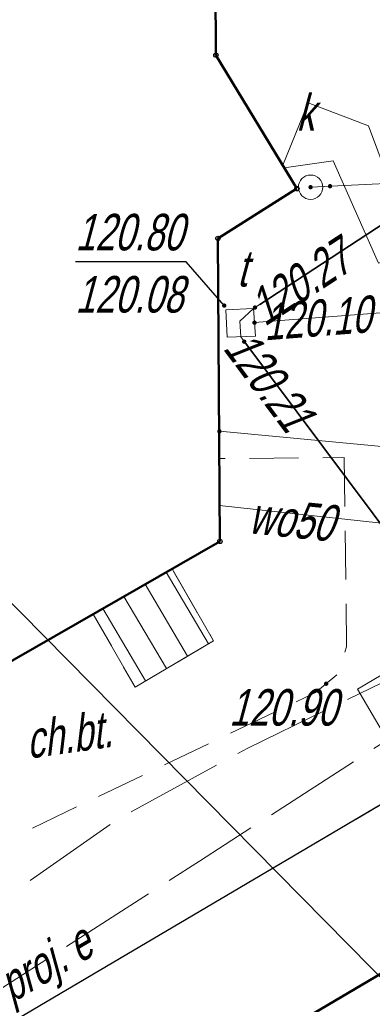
# Model space of a CAD drawing. Extents: x 7463256 to 7464485, y 5957341 to 5958260.
# Tile 199 of 256: x 7464016.2 to 7464023.43, y 5957850.1 to 5957870.31. Entities that reach past the tile are written whole.
import ezdxf
from ezdxf import colors
from ezdxf.entities.mleader import LeaderData, LeaderLine
from ezdxf.enums import TextEntityAlignment as Align
from ezdxf.math import Vec2, Vec3

# ---------------------------------------------------------------- set-up
doc = ezdxf.new("R2010")
doc.units = 0
doc.header["$MEASUREMENT"] = 0
for name, pattern in [('1.5_0.5', [2, 1.5, -0.5]), ('218-500', [1, 0.5, -0.5]), ('l219_500', [0]), ('mz1.0_0.5', [1.5, 1, -0.5]), ('mz2.0_0.5', [2.5, 2, -0.5])]:
    doc.linetypes.add(name, pattern=pattern)
doc.layers.get('0').update_dxf_attribs({"color": 2, "linetype": 'CONTINUOUS', "lineweight": 5})
for name, color, linetype in [('217-Granica konturu klasyfikcyjnego', 7, 'CONTINUOUS'), ('218-Granica użytku', 7, 'CONTINUOUS'), ('219-Linia granicy', 7, 'CONTINUOUS'), ('312-Budynek (powierzchnia)', 7, 'CONTINUOUS'), ('352-schody (powierzchnia)', 7, 'CONTINUOUS'), ('chodnik (powierzchnia)', 7, 'CONTINUOUS'), ('chodnik (powierzchnia)-Atr17', 7, 'CONTINUOUS'), ('jezdnia (powierzchnia)', 7, 'CONTINUOUS'), ('kanalizacja kablowa (sieć telekomunikacyjna) (linia)', 7, 'CONTINUOUS'), ('krawężnik (linia)', 7, 'CONTINUOUS'), ('przewód elektroenergetyczny (linia)', 7, 'CONTINUOUS'), ('przewód elektroenergetyczny - projektowany lub w budowie (linia) - ob. projektowany', 7, 'CONTINUOUS'), ('przewód elektroenergetyczny - projektowany lub w budowie (linia) - ob. projektowany-Atr1', 7, 'CONTINUOUS'), ('przewód kanalizacyjny (linia)', 7, 'CONTINUOUS'), ('przewód telekomunikacyjny (linia)', 7, 'CONTINUOUS'), ('przewód wodociągowy (linia)', 7, 'CONTINUOUS'), ('przewód wodociągowy (linia)-Atr1', 7, 'CONTINUOUS'), ('Punkt budynku', 7, 'CONTINUOUS'), ('punkt o określonej wysokości (sieć kanalizacyjna)', 7, 'CONTINUOUS'), ('punkt o określonej wysokości (sieć telekomunikacyjna)', 7, 'CONTINUOUS'), ('punkt o określonej wysokości (sieć telekomunikacyjna)-Atr2', 7, 'CONTINUOUS'), ('punkt o określonej wysokości (sieć telekomunikacyjna)-Atr3', 7, 'CONTINUOUS'), ('punkt wysokościowy sztuczny', 7, 'CONTINUOUS'), ('punkt wysokościowy sztuczny-Atr2', 7, 'CONTINUOUS'), ('rura ochronna - przewód telekomunikacyjny (linia)', 7, 'CONTINUOUS'), ('schody w ciągu komunikacyjnym', 7, 'CONTINUOUS'), ('studzienka - przewód telekomunikacyjny (powierzchnia)', 7, 'CONTINUOUS'), ('studzienka - przewód telekomunikacyjny (powierzchnia)-Atr17', 7, 'CONTINUOUS'), ('studzienka okrągła - przewód kanalizacyjny (punkt)', 7, 'CONTINUOUS'), ('studzienka okrągła - przewód kanalizacyjny (punkt)-Atr17', 7, 'CONTINUOUS'), ('właz okrągły - siec kanalizacyjna (punkt)', 7, 'CONTINUOUS')]:
    doc.layers.add(name, color=color, linetype=linetype)
doc.layers.add('OBMBS-21-18876-opis proj', color=1, linetype='CONTINUOUS', lineweight=18)
doc.styles.get("Standard").update_dxf_attribs({"font": 'txt', "width": 0.75})

# ---------------------------------------------------------------- blocks, each defined once
blk = doc.blocks.new('PW01')
at = {"linetype": 'Continuous', "lineweight": 13}
h = blk.add_hatch(color=0, dxfattribs=at)
edge = h.paths.add_edge_path()
edge.add_arc((0, 0), 0.045, 0, 360)
blk = doc.blocks.new('US15')
at = {"color": 0, "linetype": 'Continuous', "lineweight": 13}
blk.add_circle((0, 0), 0.25, dxfattribs=at)
blk = doc.blocks.new('US22')
at = {"color": 0, "linetype": 'Continuous', "lineweight": 13}
blk.add_circle((0, 0), 0.25, dxfattribs=at)
blk = doc.blocks.new('PW02')
at = {"linetype": 'Continuous', "lineweight": 13}
h = blk.add_hatch(color=0, dxfattribs=at)
edge = h.paths.add_edge_path()
edge.add_arc((0, 0), 0.045, 0, 360)
blk = doc.blocks.new('PUNKTBUD')
at = {"color": 0}
blk.add_circle((0, 0), 0.045, dxfattribs=at)

msp = doc.modelspace()

# ---------------------------------------------------------------- linework, layer by layer
at = {"layer": '217-Granica konturu klasyfikcyjnego', "color": 3, "linetype": '1.5_0.5', "lineweight": 18, "flags": 128}
msp.add_lwpolyline([(7464060.46, 5957872.51), (7463990.15, 5957830.98)], dxfattribs=at)
at = {"layer": '218-Granica użytku', "color": 3, "linetype": '218-500', "lineweight": 18, "flags": 128}
msp.add_lwpolyline([(7463990.15, 5957830.98), (7464060.46, 5957872.51)], dxfattribs=at)
at = {"layer": '219-Linia granicy', "color": 3, "linetype": 'l219_500', "lineweight": 50, "flags": 128}
msp.add_lwpolyline([(7464060.46, 5957872.51), (7463990.15, 5957830.98)], dxfattribs=at)
at = {"layer": '312-Budynek (powierzchnia)', "color": 7, "linetype": 'Continuous', "lineweight": 50, "flags": 128}
for points in [[(7464020.19, 5957875.36), (7464020.22, 5957869.58)], [(7464020.22, 5957869.58), (7464021.88, 5957866.84)], [(7464021.88, 5957866.84), (7464020.26, 5957865.82)], [(7464020.26, 5957865.82), (7464020.3, 5957859.6)], [(7464020.3, 5957859.6), (7464013.99, 5957855.98)]]:
    msp.add_lwpolyline(points, dxfattribs=at)
at = {"layer": '352-schody (powierzchnia)', "color": 7, "linetype": 'Continuous', "lineweight": 18, "flags": 128}
msp.add_lwpolyline([(7464020.17, 5957857.56), (7464018.56, 5957856.61), (7464017.7, 5957858.11), (7464019.32, 5957859.04)], close=True, dxfattribs=at)
msp.add_lwpolyline([(7464020.17, 5957857.56), (7464018.56, 5957856.61), (7464017.7, 5957858.11), (7464019.32, 5957859.04)], close=True, dxfattribs=at)
for points in [[(7464019.2, 5957858.971), (7464020.067, 5957857.499)], [(7464018.767, 5957858.722), (7464019.637, 5957857.245)], [(7464018.333, 5957858.473), (7464019.206, 5957856.991)], [(7464017.899, 5957858.224), (7464018.775, 5957856.737)]]:
    msp.add_lwpolyline(points, dxfattribs=at)
at = {"layer": 'chodnik (powierzchnia)', "color": 7, "linetype": 'mz1.0_0.5', "lineweight": 18, "flags": 128}
msp.add_lwpolyline([(7464022.85, 5957861.32), (7464022.9, 5957857.44), (7464022.72, 5957856.88), (7464022.26, 5957856.5), (7464016, 5957853.5), (7464015.69, 5957853.48), (7464015.42, 5957853.73), (7464013.93, 5957855.57), (7464013.99, 5957855.98), (7464017.7, 5957858.11), (7464018.56, 5957856.61), (7464020.17, 5957857.56), (7464019.32, 5957859.04), (7464020.3, 5957859.6), (7464020.29, 5957861.3)], close=True, dxfattribs=at)
at = {"layer": 'jezdnia (powierzchnia)', "color": 7, "linetype": '1.5_0.5', "lineweight": 18, "flags": 128}
msp.add_lwpolyline([(7464045.52, 5957845.62), (7464036.35, 5957840.19), (7464036.42, 5957841.89), (7464036.19, 5957843.22), (7464033.47, 5957847.81), (7464033.32, 5957848.02), (7464033.15, 5957848.21), (7464032.98, 5957848.4), (7464032.79, 5957848.58), (7464032.6, 5957848.74), (7464032.39, 5957848.9), (7464032.18, 5957849.04), (7464031.96, 5957849.17), (7464031.73, 5957849.29), (7464031.5, 5957849.4), (7464031.26, 5957849.49), (7464031.02, 5957849.57), (7464030.77, 5957849.64), (7464030.52, 5957849.69), (7464030.24, 5957849.73), (7464029.96, 5957849.75), (7464029.67, 5957849.76), (7464029.39, 5957849.75), (7464029.1, 5957849.73), (7464028.82, 5957849.69), (7464028.54, 5957849.63), (7464028.27, 5957849.56), (7464028, 5957849.48), (7464027.73, 5957849.38), (7464027.47, 5957849.27), (7464027.22, 5957849.14), (7464026.97, 5957849), (7464029.56, 5957844.77), (7464007.91, 5957831.89), (7464005.28, 5957836.23), (7464003.6, 5957835.22), (7464000.43, 5957840.52), (7464024.28, 5957854.6), (7464026.07, 5957855.66), (7464040.98, 5957864.59), (7464042.77, 5957865.65), (7464046.18, 5957867.66), (7464050.03, 5957869.91), (7464050.27, 5957870.08), (7464050.51, 5957870.27), (7464050.74, 5957870.46), (7464050.96, 5957870.66), (7464051.18, 5957870.86), (7464051.39, 5957871.07), (7464051.59, 5957871.29), (7464051.79, 5957871.52), (7464051.98, 5957871.75), (7464052.16, 5957871.99), (7464052.33, 5957872.23), (7464052.49, 5957872.48), (7464052.65, 5957872.74), (7464053.62, 5957874.86), (7464055.63, 5957881.11), (7464056.84, 5957884.92), (7464061.78, 5957883.33), (7464056.94, 5957869.17), (7464056.4, 5957868.13), (7464055.42, 5957866.8), (7464054.16, 5957865.53), (7464051.4, 5957863.5), (7464044.93, 5957859.71), (7464043.1, 5957858.64), (7464041.67, 5957857.66), (7464040.54, 5957856.19), (7464039.78, 5957854.8), (7464039.21, 5957853.35), (7464038.95, 5957851.44), (7464039.31, 5957850.14), (7464041.29, 5957846.74), (7464042.46, 5957845.65), (7464043.96, 5957845.32)], close=True, dxfattribs=at)
at = {"layer": 'kanalizacja kablowa (sieć telekomunikacyjna) (linia)', "color": 30, "linetype": 'Continuous', "lineweight": 18, "flags": 128}
for points in [[(7464061.922, 5957905.044), (7464061.34, 5957903.31), (7464059.87, 5957897.65), (7464058.4, 5957894.3), (7464052.99, 5957891.95), (7464052.31, 5957887.52), (7464051.09, 5957879), (7464049.24, 5957872.61), (7464045.79, 5957871.6), (7464041.64, 5957870.03), (7464038.73, 5957868.92), (7464034.08, 5957867.17), (7464027.36, 5957864.59), (7464024.49, 5957864.36), (7464021.01, 5957864.09)], [(7464021.01, 5957864.09), (7464024.49, 5957864.36), (7464027.36, 5957864.59), (7464034.08, 5957867.17), (7464038.73, 5957868.92), (7464041.64, 5957870.03), (7464045.79, 5957871.6), (7464049.24, 5957872.61), (7464051.09, 5957879), (7464052.31, 5957887.52), (7464052.99, 5957891.95), (7464058.4, 5957894.3), (7464059.87, 5957897.65), (7464061.34, 5957903.31), (7464061.922, 5957905.044)]]:
    msp.add_lwpolyline(points, dxfattribs=at)
at = {"layer": 'krawężnik (linia)', "color": 7, "linetype": 'Continuous', "lineweight": 30, "flags": 128}
msp.add_lwpolyline([(7464056.84, 5957884.92), (7464055.63, 5957881.11), (7464053.62, 5957874.86), (7464052.65, 5957872.74), (7464052.49, 5957872.48), (7464052.33, 5957872.23), (7464052.16, 5957871.99), (7464051.98, 5957871.75), (7464051.79, 5957871.52), (7464051.59, 5957871.29), (7464051.39, 5957871.07), (7464051.18, 5957870.86), (7464050.96, 5957870.66), (7464050.74, 5957870.46), (7464050.51, 5957870.27), (7464050.27, 5957870.08), (7464050.03, 5957869.91), (7464046.18, 5957867.66), (7464042.77, 5957865.65), (7464040.98, 5957864.59), (7464026.07, 5957855.66), (7464024.28, 5957854.6), (7464000.43, 5957840.52)], dxfattribs=at)
at = {"layer": 'przewód elektroenergetyczny (linia)', "color": 1, "linetype": 'Continuous', "lineweight": 18, "flags": 128}
for points in [[(7464070.39, 5957910.209), (7464069.17, 5957905.68), (7464065.68, 5957903.4), (7464064.12, 5957893.03), (7464063.05, 5957889.87), (7464061.95, 5957886.61), (7464058.08, 5957877.27), (7464049.05, 5957873.54), (7464046.24, 5957873.26), (7464041.18, 5957871.42), (7464038.31, 5957870.4), (7464023.55, 5957865.31), (7464022.62, 5957867.41), (7464021.62, 5957867.27)], [(7463943.16, 5957798.77), (7463944.43, 5957799.77), (7463949.73, 5957802.27), (7463979.35, 5957819.12), (7463986.95, 5957823.22), (7463996.76, 5957829.25), (7463998.44, 5957830.29), (7464003.27, 5957832.58), (7464004.25, 5957833.04), (7464021.2, 5957842.18), (7464025.09, 5957844.15), (7464029.73, 5957846.87), (7464032.01, 5957848.62), (7464032.58, 5957849.29), (7464023.73, 5957867.1), (7464023.35, 5957868.13), (7464022.11, 5957868.6), (7464021.59, 5957867.32)]]:
    msp.add_lwpolyline(points, dxfattribs=at)
at = {"layer": 'przewód elektroenergetyczny - projektowany lub w budowie (linia) - ob. projektowany', "color": 1, "linetype": 'mz2.0_0.5', "lineweight": 18, "flags": 128}
for points in [[(7464012.95, 5957848.58), (7464019.88, 5957853.04), (7464024.89, 5957856.27), (7464029.35, 5957861.74), (7464035.91, 5957864.78), (7464049.58, 5957872.1), (7464052.86, 5957878.69), (7464053.68, 5957880.03), (7464054.74, 5957883.53), (7464057.25, 5957891.33), (7464057.69, 5957890.35)], [(7464001.15, 5957831.6), (7463999.88, 5957838.64), (7463999.47, 5957840.74), (7464007.17, 5957846.19), (7464012.25, 5957849.73), (7464018.22, 5957853.91), (7464020.87, 5957855.36), (7464024.12, 5957856.94), (7464024.72, 5957857.22), (7464027.17, 5957860.24)]]:
    msp.add_lwpolyline(points, dxfattribs=at)
at = {"layer": 'przewód kanalizacyjny (linia)', "color": 34, "linetype": 'Continuous', "lineweight": 18, "flags": 128}
for points in [[(7464022.16, 5957866.87), (7464030.59, 5957867.28), (7464034.41, 5957858.58), (7464039.54, 5957855.13)], [(7464020.29, 5957861.86), (7464024.13, 5957861.5), (7464028.42, 5957853.85)]]:
    msp.add_lwpolyline(points, dxfattribs=at)
at = {"layer": 'przewód telekomunikacyjny (linia)', "color": 30, "linetype": 'Continuous', "lineweight": 18, "flags": 128}
msp.add_lwpolyline([(7464028.41, 5957869.23), (7464020.99, 5957864.38), (7464020.71, 5957864.12), (7464020.73, 5957863.8), (7464025.02, 5957858.05), (7464028.28, 5957841.48), (7464030.11, 5957837.74), (7464030.47, 5957837.56), (7464030.59, 5957837.27), (7464036.38, 5957826.54)], dxfattribs=at)
at = {"layer": 'przewód wodociągowy (linia)', "color": 5, "linetype": 'Continuous', "lineweight": 18, "flags": 128}
msp.add_lwpolyline([(7464030.51, 5957859.22), (7464020.29, 5957860.34)], dxfattribs=at)
at = {"layer": 'punkt o określonej wysokości (sieć telekomunikacyjna)-Atr2', "color": 7, "flags": 128}
msp.add_lwpolyline([(7464020.39, 5957864.44), (7464019.61, 5957865.34), (7464017.336, 5957865.34)], dxfattribs=at)
at = {"layer": 'rura ochronna - przewód telekomunikacyjny (linia)', "color": 30, "linetype": 'Continuous', "lineweight": 35, "flags": 128}
for points in [[(7464028.3, 5957869.16), (7464021.12, 5957864.46)], [(7464030.02, 5957837.93), (7464028.28, 5957841.48), (7464025.02, 5957858.05), (7464020.83, 5957863.66)]]:
    msp.add_lwpolyline(points, dxfattribs=at)
at = {"layer": 'schody w ciągu komunikacyjnym', "color": 7, "linetype": 'Continuous', "lineweight": 18, "flags": 128}
msp.add_lwpolyline([(7464026.07, 5957855.66), (7464024.28, 5957854.6), (7464023.12, 5957856.57), (7464024.91, 5957857.63)], close=True, dxfattribs=at)
msp.add_lwpolyline([(7464026.07, 5957855.66), (7464024.28, 5957854.6), (7464023.12, 5957856.57), (7464024.91, 5957857.63)], close=True, dxfattribs=at)
at = {"layer": 'studzienka - przewód telekomunikacyjny (powierzchnia)', "color": 30, "linetype": 'Continuous', "lineweight": 18, "flags": 128}
msp.add_lwpolyline([(7464021.03, 5957863.81), (7464020.45, 5957863.79), (7464020.42, 5957864.35), (7464020.99, 5957864.38)], close=True, dxfattribs=at)

# ---------------------------------------------------------------- block references
at = {"layer": 'Punkt budynku', "color": 5, "linetype": 'Continuous', "lineweight": 18}
for p in [(7464020.22, 5957869.58), (7464021.88, 5957866.84), (7464020.26, 5957865.82), (7464020.3, 5957859.6)]:
    msp.add_blockref('PUNKTBUD', p, dxfattribs=at)
at = {"layer": 'punkt o określonej wysokości (sieć kanalizacyjna)', "color": 34, "linetype": 'Continuous', "lineweight": 13}
for p in [(7464022.16, 5957866.87), (7464020.29, 5957861.86)]:
    msp.add_blockref('PW01', p, dxfattribs=at)
at = {"layer": 'punkt o określonej wysokości (sieć kanalizacyjna)', "color": 34, "linetype": 'Continuous', "lineweight": 13, "rotation": 2.784}
msp.add_blockref('PW01', (7464022.56, 5957866.89), dxfattribs=at)
at = {"layer": 'punkt o określonej wysokości (sieć telekomunikacyjna)', "color": 30, "linetype": 'Continuous', "lineweight": 13}
for p in [(7464020.39, 5957864.44), (7464021.02, 5957864.4), (7464021.01, 5957864.09), (7464020.8, 5957863.7)]:
    msp.add_blockref('PW01', p, dxfattribs=at)
at = {"layer": 'punkt wysokościowy sztuczny', "color": 7, "linetype": 'Continuous', "lineweight": 13}
msp.add_blockref('PW02', (7464022.48, 5957856.68), dxfattribs=at)
at = {"layer": 'studzienka okrągła - przewód kanalizacyjny (punkt)', "color": 34, "linetype": 'Continuous', "lineweight": 18}
msp.add_blockref('US15', (7464022.16, 5957866.87), dxfattribs=at)
at = {"layer": 'właz okrągły - siec kanalizacyjna (punkt)', "color": 7, "linetype": 'Continuous', "lineweight": 18}
msp.add_blockref('US22', (7464022.16, 5957866.87), dxfattribs=at)

# ---------------------------------------------------------------- texts
at = {"layer": 'chodnik (powierzchnia)-Atr17', "color": 7, "oblique": 15, "width": 0.72}
msp.add_text('ch.bt.', height=0.75, rotation=8.13, dxfattribs=at).set_placement((7464016.37, 5957855.14))
at = {"layer": 'przewód elektroenergetyczny - projektowany lub w budowie (linia) - ob. projektowany-Atr1', "color": 1, "oblique": 15, "width": 0.72}
msp.add_text('proj. e', height=0.75, rotation=30.34, dxfattribs=at).set_placement((7464016.03, 5957850.12))
at = {"layer": 'przewód wodociągowy (linia)-Atr1', "color": 5, "oblique": 15, "width": 0.72}
msp.add_text('wo50', height=0.75, rotation=354.28, dxfattribs=at).set_placement((7464020.87, 5957859.77))
at = {"layer": 'punkt o określonej wysokości (sieć telekomunikacyjna)-Atr2', "color": 30, "oblique": 15, "width": 0.72}
msp.add_text('120.80', height=0.75, dxfattribs=at).set_placement((7464017.336, 5957865.348), align=Align.BOTTOM_LEFT)
for s, rotation, p in [('120.27', 33.17, (7464021.22, 5957864)), ('120.21', 306.73, (7464020.35, 5957863.56))]:
    msp.add_text(s, height=0.75, rotation=rotation, dxfattribs=at).set_placement(p)
msp.add_text('120.10', height=0.75, rotation=4.436, dxfattribs=at).set_placement((7464021.19, 5957864.1), align=Align.MIDDLE_LEFT)
at = {"layer": 'punkt o określonej wysokości (sieć telekomunikacyjna)-Atr3', "color": 30, "oblique": 15, "width": 0.72}
msp.add_text('120.08', height=0.75, dxfattribs=at).set_placement((7464017.336, 5957864.072), align=Align.BOTTOM_LEFT)
at = {"layer": 'punkt wysokościowy sztuczny-Atr2', "color": 7, "oblique": 15, "width": 0.72}
msp.add_text('120.90', height=0.75, dxfattribs=at).set_placement((7464020.49, 5957855.82))
at = {"layer": 'studzienka - przewód telekomunikacyjny (powierzchnia)-Atr17', "color": 30, "oblique": 15, "width": 0.72}
msp.add_text('t', height=0.75, dxfattribs=at).set_placement((7464020.65, 5957864.83))
at = {"layer": 'studzienka okrągła - przewód kanalizacyjny (punkt)-Atr17', "color": 34, "oblique": 15, "width": 0.72}
msp.add_text('k', height=0.75, dxfattribs=at).set_placement((7464021.87, 5957868.03))

# ---------------------------------------------------------------- next in the draw order: leaders
at = {"layer": 'OBMBS-21-18876-opis proj', "lineweight": 20}
ml = msp.add_multileader_mtext('Standard', dxfattribs=at)
ml.set_content('\\pxqc;{\\W0.9;\\fArial|b0|i0|c238|p34;proj. rura osłonowa DVK160\\PL=2m}', color=256)
ml.set_leader_properties()
ml.build(insert=Vec2(0, 0))
ml.multileader.update_dxf_attribs({"has_text_frame": 1, "text_right_attachment_type": 0, "dogleg_length": 0.36, "arrow_head_size": 1.3})
ctx = ml.context
ctx.base_point, ctx.char_height, ctx.arrow_head_size, ctx.landing_gap_size, ctx.plane_origin, ctx.plane_x_axis, ctx.plane_y_axis = Vec3(7464000.806, 5957878.44, -10.8), 1.3, 1.3, 0.09, Vec3(7464031.445, 5957979.011, -10.8), Vec3(0.765565, 0.643359), Vec3(-0.643359, 0.765565)
ctx.right_attachment, ctx.text_align_type = 0, 2
notes = []
notes.append((ctx, [(0, (1, 1, 0), (7464011.223, 5957888.214, -10.8), (-0.765565, -0.643359), 0.36, [(0, [(7464042.452, 5957851.52, -10.8)], 0, [])])]))
ctx.mtext.insert, ctx.mtext.text_direction, ctx.mtext.rotation, ctx.mtext.width, ctx.mtext.defined_height, ctx.mtext.alignment, ctx.mtext.flow_direction = Vec3(7464005.626, 5957883.51, -10.8), Vec3(0.765565, 0.643359), 0.698877, 14.64891, 27.692, 2, 5
ctx.mtext.has_bg_fill, ctx.mtext.bg_color, ctx.mtext.bg_scale_factor, ctx.mtext.bg_transparency, ctx.mtext.use_window_bg_color = 1, -1023410167, 1.5, 0, 1
for ctx, leaders in notes:
    for number, flags, end, landing, length, lines in leaders:
        leader = LeaderData()
        leader.index, (leader.has_last_leader_line, leader.has_dogleg_vector, leader.attachment_direction) = number, flags
        leader.last_leader_point, leader.dogleg_vector, leader.dogleg_length = Vec3(end), Vec3(landing), length
        for number, points, colour, breaks in lines:
            line = LeaderLine()
            line.index, line.vertices, line.color, line.breaks = number, Vec3.list(points), colors.encode_raw_color(colour), breaks
            leader.lines.append(line)
        ctx.leaders.append(leader)

# ---------------------------------------------------------------- next in the draw order: leaders
ml = msp.add_multileader_mtext('Standard', dxfattribs=at)
ml.set_content('\\pxqc;{\\W0.9;\\fArial|b0|i0|c238|p34;proj. rura osłonowa \\PDVK160\\PL=16m}', color=256)
ml.set_leader_properties()
ml.build(insert=Vec2(0, 0))
ml.multileader.update_dxf_attribs({"has_text_frame": 1, "text_right_attachment_type": 0, "dogleg_length": 0.36, "arrow_head_size": 1.3})
ctx = ml.context
ctx.base_point, ctx.char_height, ctx.arrow_head_size, ctx.landing_gap_size, ctx.plane_origin, ctx.plane_x_axis, ctx.plane_y_axis = Vec3(7463975.353, 5957861.597, -10.8), 1.3, 1.3, 0.09, Vec3(7463999.069, 5957957.843, -10.8), Vec3(0.765565, 0.643359), Vec3(-0.643359, 0.765565)
ctx.right_attachment, ctx.text_align_type = 0, 2
notes = []
notes.append((ctx, [(0, (1, 1, 0), (7463985.847, 5957871.28, -10.8), (-0.765565, -0.643359), 0.36, [(0, [(7464022.958, 5957838.627, -10.8)], 0, [])])]))
ctx.mtext.insert, ctx.mtext.text_direction, ctx.mtext.rotation, ctx.mtext.width, ctx.mtext.defined_height, ctx.mtext.alignment, ctx.mtext.flow_direction = Vec3(7463980.25, 5957866.576, -10.8), Vec3(0.765565, 0.643359), 0.698877, 14.71065, 27.692, 2, 5
ctx.mtext.has_bg_fill, ctx.mtext.bg_color, ctx.mtext.bg_scale_factor, ctx.mtext.bg_transparency, ctx.mtext.use_window_bg_color = 1, -1023410167, 1.5, 0, 1
for ctx, leaders in notes:
    for number, flags, end, landing, length, lines in leaders:
        leader = LeaderData()
        leader.index, (leader.has_last_leader_line, leader.has_dogleg_vector, leader.attachment_direction) = number, flags
        leader.last_leader_point, leader.dogleg_vector, leader.dogleg_length = Vec3(end), Vec3(landing), length
        for number, points, colour, breaks in lines:
            line = LeaderLine()
            line.index, line.vertices, line.color, line.breaks = number, Vec3.list(points), colors.encode_raw_color(colour), breaks
            leader.lines.append(line)
        ctx.leaders.append(leader)

# ---------------------------------------------------------------- next in the draw order: leaders
ml = msp.add_multileader_mtext('Standard', dxfattribs=at)
ml.set_content('\\pxqc;{\\W0.9;\\fArial|b0|i0|c238|p34;proj. przewiert sterowany SRS160\\PL=24m}', color=256)
ml.set_leader_properties()
ml.build(insert=Vec2(0, 0))
ml.multileader.update_dxf_attribs({"has_text_frame": 1, "text_right_attachment_type": 0, "dogleg_length": 0.36, "arrow_head_size": 1.3})
ctx = ml.context
ctx.base_point, ctx.char_height, ctx.arrow_head_size, ctx.landing_gap_size, ctx.plane_origin, ctx.plane_x_axis, ctx.plane_y_axis = Vec3(7464018.147, 5957889.613, -10.8), 1.3, 1.3, 0.09, Vec3(7464030.296, 5957979.104, -10.8), Vec3(0.765565, 0.643359), Vec3(-0.643359, 0.765565)
ctx.right_attachment, ctx.text_align_type = 0, 2
notes = []
notes.append((ctx, [(0, (1, 1, 0), (7464031.874, 5957902.167, -10.8), (-0.765565, -0.643359), 0.36, [(0, [(7464062.197, 5957864.402, -10.8)], 0, [])])]))
ctx.mtext.insert, ctx.mtext.text_direction, ctx.mtext.rotation, ctx.mtext.width, ctx.mtext.defined_height, ctx.mtext.alignment, ctx.mtext.flow_direction = Vec3(7464024.622, 5957896.073, -10.8), Vec3(0.765565, 0.643359), 0.698877, 19.38394, 27.692, 2, 5
ctx.mtext.has_bg_fill, ctx.mtext.bg_color, ctx.mtext.bg_scale_factor, ctx.mtext.bg_transparency, ctx.mtext.use_window_bg_color = 1, -1023410167, 1.5, 0, 1
for ctx, leaders in notes:
    for number, flags, end, landing, length, lines in leaders:
        leader = LeaderData()
        leader.index, (leader.has_last_leader_line, leader.has_dogleg_vector, leader.attachment_direction) = number, flags
        leader.last_leader_point, leader.dogleg_vector, leader.dogleg_length = Vec3(end), Vec3(landing), length
        for number, points, colour, breaks in lines:
            line = LeaderLine()
            line.index, line.vertices, line.color, line.breaks = number, Vec3.list(points), colors.encode_raw_color(colour), breaks
            leader.lines.append(line)
        ctx.leaders.append(leader)

# ---------------------------------------------------------------- next in the draw order: leaders
ml = msp.add_multileader_mtext('Standard', dxfattribs=at)
ml.set_content('\\pxqc;{\\W0.9;\\fArial|b0|i0|c238|p34;proj. przecisk mechaniczny SRS160\\PL=14m}', color=256)
ml.set_leader_properties()
ml.build(insert=Vec2(0, 0))
ml.multileader.update_dxf_attribs({"has_text_frame": 1, "text_right_attachment_type": 0, "dogleg_length": 0.36, "arrow_head_size": 1.3})
ctx = ml.context
ctx.base_point, ctx.char_height, ctx.arrow_head_size, ctx.landing_gap_size, ctx.plane_origin, ctx.plane_x_axis, ctx.plane_y_axis = Vec3(7463974.139, 5957872.3, -10.8), 1.3, 1.3, 0.09, Vec3(7464031.011, 5957947.42, -10.8), Vec3(0.765565, 0.643359), Vec3(-0.643359, 0.765565)
ctx.right_attachment, ctx.text_align_type = 0, 2
notes = []
notes.append((ctx, [(0, (1, 1, 0), (7463988.979, 5957885.789, -10.8), (-0.765565, -0.643359), 0.36, [(0, [(7464031.352, 5957842.776, -10.8)], 0, [])])]))
ctx.mtext.insert, ctx.mtext.text_direction, ctx.mtext.rotation, ctx.mtext.width, ctx.mtext.defined_height, ctx.mtext.alignment, ctx.mtext.flow_direction = Vec3(7463981.17, 5957879.227, -10.8), Vec3(0.765565, 0.643359), 0.698877, 19.94305, 27.692, 2, 5
ctx.mtext.has_bg_fill, ctx.mtext.bg_color, ctx.mtext.bg_scale_factor, ctx.mtext.bg_transparency, ctx.mtext.use_window_bg_color = 1, -1023410167, 1.5, 0, 1
for ctx, leaders in notes:
    for number, flags, end, landing, length, lines in leaders:
        leader = LeaderData()
        leader.index, (leader.has_last_leader_line, leader.has_dogleg_vector, leader.attachment_direction) = number, flags
        leader.last_leader_point, leader.dogleg_vector, leader.dogleg_length = Vec3(end), Vec3(landing), length
        for number, points, colour, breaks in lines:
            line = LeaderLine()
            line.index, line.vertices, line.color, line.breaks = number, Vec3.list(points), colors.encode_raw_color(colour), breaks
            leader.lines.append(line)
        ctx.leaders.append(leader)

doc.saveas('drawing.dxf')
